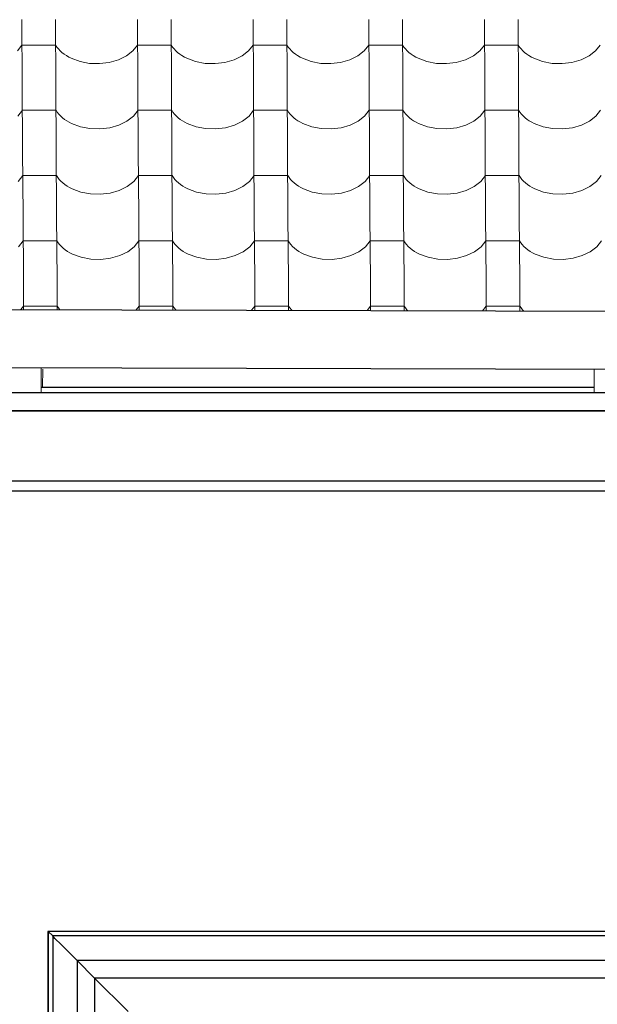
# Model space of a CAD drawing. Header units: millimetres. Extents: x -29001 to 109416, y -1251 to 13451.
# Tile 8 of 163: x -19006 to -18182, y 6140 to 7544. Entities that reach past the tile are written whole.
import ezdxf

# ---------------------------------------------------------------- set-up
doc = ezdxf.new("R2010")
doc.units = ezdxf.units.MM
doc.header["$MEASUREMENT"] = 0
for name, color, linetype in [('POHLED JIŽNÍ_1_Konstrukce - krov', 7, 'Continuous'), ('POHLED JIŽNÍ_1_Konstrukce - nosné', 7, 'Continuous'), ('POHLED JIŽNÍ_1_Nové_3D prvky fasada nove', 7, 'Continuous'), ('POHLED JIŽNÍ_1_Nové_Konstrukce - krov', 7, 'Continuous'), ('POHLED JIŽNÍ_1_Nové_Konstrukce - nosné', 7, 'Continuous'), ('POHLED JIŽNÍ_1_Nové_Konstrukce - střechy a skořepiny', 7, 'Continuous'), ('POHLED JIŽNÍ_1_Nové_Konstrukce - římsy', 7, 'Continuous'), ('POHLED JIŽNÍ_1_Nové_Výplně - Povrchové', 7, 'Continuous')]:
    doc.layers.add(name, color=color, linetype=linetype)

# ---------------------------------------------------------------- blocks, each defined once
blk = doc.blocks.new('*X1', base_point=(-31394.7, -25864.9))
at = {"layer": 'POHLED JIŽNÍ_1_Nové_Výplně - Povrchové', "color": 21, "linetype": 'Continuous', "lineweight": 20, "true_color": 0xffaaaa}
for p, q in [((-19003.4, 7544), (-19002.8, 7451.3)), ((-18955.3, 7544), (-18954.7, 7451.3)), ((-18838.4, 7544), (-18837.8, 7451.3)), ((-18790.3, 7544), (-18789.7, 7451.3)), ((-18673.4, 7544), (-18672.8, 7451.3)), ((-18625.3, 7544), (-18624.7, 7451.3)), ((-18508.4, 7544), (-18507.8, 7451.3)), ((-18460.3, 7544), (-18459.7, 7451.3)), ((-18343.4, 7544), (-18342.8, 7451.3)), ((-18295.3, 7544), (-18294.8, 7451.3)), ((-19009.7, 7499.4), (-19003.1, 7507.8)), ((-18979.1, 7507.8), (-19003.1, 7507.8)), ((-18955.1, 7507.8), (-18979.1, 7507.8)), ((-18955.1, 7507.8), (-18953.3, 7505)), ((-18953.3, 7505), (-18951.1, 7502.3)), ((-18951.1, 7502.3), (-18948.7, 7499.7)), ((-18948.7, 7499.7), (-18946, 7497.3)), ((-18946, 7497.3), (-18943, 7494.9)), ((-18854, 7492.2), (-18844.7, 7499.4)), ((-18844.7, 7499.4), (-18838.1, 7507.8)), ((-18814.1, 7507.8), (-18838.1, 7507.8)), ((-18790.1, 7507.8), (-18814.1, 7507.8)), ((-18790.1, 7507.8), (-18788.3, 7505)), ((-18788.3, 7505), (-18786.1, 7502.3)), ((-18786.1, 7502.3), (-18783.7, 7499.7)), ((-18783.7, 7499.7), (-18781, 7497.3)), ((-18781, 7497.3), (-18778, 7494.9)), ((-18689, 7492.2), (-18679.7, 7499.4)), ((-18679.7, 7499.4), (-18673.1, 7507.8)), ((-18649.1, 7507.8), (-18673.1, 7507.8)), ((-18625.1, 7507.8), (-18649.1, 7507.8)), ((-18625.1, 7507.8), (-18623.3, 7505)), ((-18623.3, 7505), (-18621.1, 7502.3)), ((-18621.1, 7502.3), (-18618.7, 7499.7)), ((-18618.7, 7499.7), (-18616, 7497.3)), ((-18616, 7497.3), (-18613, 7494.9)), ((-18524, 7492.2), (-18514.8, 7499.4)), ((-18514.8, 7499.4), (-18508.1, 7507.8)), ((-18484.1, 7507.8), (-18508.1, 7507.8)), ((-18460.1, 7507.8), (-18484.1, 7507.8)), ((-18460.1, 7507.8), (-18458.3, 7505)), ((-18458.3, 7505), (-18456.1, 7502.3)), ((-18456.1, 7502.3), (-18453.7, 7499.7)), ((-18453.7, 7499.7), (-18451, 7497.3)), ((-18451, 7497.3), (-18448, 7494.9)), ((-18359, 7492.2), (-18349.8, 7499.4)), ((-18349.8, 7499.4), (-18343.1, 7507.8)), ((-18319.1, 7507.8), (-18343.1, 7507.8)), ((-18295.1, 7507.8), (-18319.1, 7507.8)), ((-18295.1, 7507.8), (-18293.3, 7505)), ((-18293.3, 7505), (-18291.1, 7502.3)), ((-18291.1, 7502.3), (-18288.7, 7499.7)), ((-18288.7, 7499.7), (-18286, 7497.3)), ((-18286, 7497.3), (-18283, 7494.9)), ((-18194, 7492.2), (-18184.8, 7499.4)), ((-18184.8, 7499.4), (-18178.1, 7507.8)), ((-18943, 7494.9), (-18939.8, 7492.8)), ((-18939.8, 7492.8), (-18936.4, 7490.7)), ((-18936.4, 7490.7), (-18932.8, 7488.9)), ((-18932.8, 7488.9), (-18920.3, 7484.3)), ((-18920.3, 7484.3), (-18906.6, 7481.7)), ((-18906.6, 7481.7), (-18892.5, 7481.3)), ((-18892.5, 7481.3), (-18878.5, 7482.9)), ((-18878.5, 7482.9), (-18865.5, 7486.6)), ((-18865.5, 7486.6), (-18854, 7492.2)), ((-18778, 7494.9), (-18774.8, 7492.8)), ((-18774.8, 7492.8), (-18771.4, 7490.7)), ((-18771.4, 7490.7), (-18767.8, 7488.9)), ((-18767.8, 7488.9), (-18755.3, 7484.3)), ((-18755.3, 7484.3), (-18741.6, 7481.7)), ((-18741.6, 7481.7), (-18727.5, 7481.3)), ((-18727.5, 7481.3), (-18713.5, 7482.9)), ((-18713.5, 7482.9), (-18700.5, 7486.6)), ((-18700.5, 7486.6), (-18689, 7492.2)), ((-18613, 7494.9), (-18609.8, 7492.8)), ((-18609.8, 7492.8), (-18606.4, 7490.7)), ((-18606.4, 7490.7), (-18602.8, 7488.9)), ((-18602.8, 7488.9), (-18590.3, 7484.3)), ((-18590.3, 7484.3), (-18576.6, 7481.7)), ((-18576.6, 7481.7), (-18562.5, 7481.3)), ((-18562.5, 7481.3), (-18548.5, 7482.9)), ((-18548.5, 7482.9), (-18535.5, 7486.6)), ((-18535.5, 7486.6), (-18524, 7492.2)), ((-18448, 7494.9), (-18444.8, 7492.8)), ((-18444.8, 7492.8), (-18441.4, 7490.7)), ((-18441.4, 7490.7), (-18437.8, 7488.9)), ((-18437.8, 7488.9), (-18425.3, 7484.3)), ((-18425.3, 7484.3), (-18411.6, 7481.7)), ((-18411.6, 7481.7), (-18397.5, 7481.3)), ((-18397.5, 7481.3), (-18383.5, 7482.9)), ((-18383.5, 7482.9), (-18370.5, 7486.6)), ((-18370.5, 7486.6), (-18359, 7492.2)), ((-18283, 7494.9), (-18279.9, 7492.8)), ((-18279.9, 7492.8), (-18276.4, 7490.7)), ((-18276.4, 7490.7), (-18272.8, 7488.9)), ((-18272.8, 7488.9), (-18260.3, 7484.3)), ((-18260.3, 7484.3), (-18246.6, 7481.7)), ((-18246.6, 7481.7), (-18232.5, 7481.3)), ((-18232.5, 7481.3), (-18218.5, 7482.9)), ((-18218.5, 7482.9), (-18205.5, 7486.6)), ((-18205.5, 7486.6), (-18194, 7492.2)), ((-19002.8, 7450.9), (-19002.2, 7358.3)), ((-18954.7, 7450.9), (-18954.2, 7358.3)), ((-18837.8, 7450.9), (-18837.2, 7358.3)), ((-18789.7, 7450.9), (-18789.2, 7358.3)), ((-18672.8, 7450.9), (-18672.2, 7358.3)), ((-18624.7, 7450.9), (-18624.2, 7358.3)), ((-18507.8, 7450.9), (-18507.2, 7358.3)), ((-18459.7, 7450.9), (-18459.2, 7358.3)), ((-18342.8, 7450.9), (-18342.2, 7358.3)), ((-18294.7, 7450.9), (-18294.2, 7358.3)), ((-19009.2, 7406.4), (-19002.5, 7414.8)), ((-18978.5, 7414.8), (-19002.5, 7414.8)), ((-18954.5, 7414.8), (-18978.5, 7414.8)), ((-18954.5, 7414.8), (-18952.7, 7412)), ((-18952.7, 7412), (-18950.5, 7409.3)), ((-18844.2, 7406.4), (-18837.5, 7414.8)), ((-18813.5, 7414.8), (-18837.5, 7414.8)), ((-18789.5, 7414.8), (-18813.5, 7414.8)), ((-18789.5, 7414.8), (-18787.7, 7412)), ((-18787.7, 7412), (-18785.5, 7409.3)), ((-18679.2, 7406.4), (-18672.6, 7414.8)), ((-18648.5, 7414.8), (-18672.6, 7414.8)), ((-18624.5, 7414.8), (-18648.5, 7414.8)), ((-18624.5, 7414.8), (-18622.7, 7412)), ((-18622.7, 7412), (-18620.5, 7409.3)), ((-18514.2, 7406.4), (-18507.6, 7414.8)), ((-18483.5, 7414.8), (-18507.6, 7414.8)), ((-18459.5, 7414.8), (-18483.5, 7414.8)), ((-18459.5, 7414.8), (-18457.7, 7412)), ((-18457.7, 7412), (-18455.5, 7409.3)), ((-18349.2, 7406.4), (-18342.6, 7414.8)), ((-18318.5, 7414.8), (-18342.6, 7414.8)), ((-18294.5, 7414.8), (-18318.5, 7414.8)), ((-18294.5, 7414.8), (-18292.7, 7412)), ((-18292.7, 7412), (-18290.5, 7409.3)), ((-18184.2, 7406.4), (-18177.6, 7414.8)), ((-18950.5, 7409.3), (-18948.1, 7406.7)), ((-18948.1, 7406.7), (-18945.4, 7404.2)), ((-18945.4, 7404.2), (-18942.5, 7401.9)), ((-18942.5, 7401.9), (-18939.3, 7399.7)), ((-18939.3, 7399.7), (-18935.8, 7397.7)), ((-18935.8, 7397.7), (-18932.2, 7395.9)), ((-18864.9, 7393.6), (-18853.4, 7399.2)), ((-18853.4, 7399.2), (-18844.2, 7406.4)), ((-18785.5, 7409.3), (-18783.1, 7406.7)), ((-18783.1, 7406.7), (-18780.4, 7404.2)), ((-18780.4, 7404.2), (-18777.5, 7401.9)), ((-18777.5, 7401.9), (-18774.3, 7399.7)), ((-18774.3, 7399.7), (-18770.8, 7397.7)), ((-18770.8, 7397.7), (-18767.2, 7395.9)), ((-18699.9, 7393.6), (-18688.4, 7399.2)), ((-18688.4, 7399.2), (-18679.2, 7406.4)), ((-18620.5, 7409.3), (-18618.1, 7406.7)), ((-18618.1, 7406.7), (-18615.4, 7404.2)), ((-18615.4, 7404.2), (-18612.5, 7401.9)), ((-18612.5, 7401.9), (-18609.3, 7399.7)), ((-18609.3, 7399.7), (-18605.8, 7397.7)), ((-18605.8, 7397.7), (-18602.2, 7395.9)), ((-18534.9, 7393.6), (-18523.4, 7399.2)), ((-18523.4, 7399.2), (-18514.2, 7406.4)), ((-18455.5, 7409.3), (-18453.1, 7406.7)), ((-18453.1, 7406.7), (-18450.4, 7404.2)), ((-18450.4, 7404.2), (-18447.5, 7401.9)), ((-18447.5, 7401.9), (-18444.3, 7399.7)), ((-18444.3, 7399.7), (-18440.8, 7397.7)), ((-18440.8, 7397.7), (-18437.2, 7395.9)), ((-18369.9, 7393.6), (-18358.4, 7399.2)), ((-18358.4, 7399.2), (-18349.2, 7406.4)), ((-18290.5, 7409.3), (-18288.1, 7406.7)), ((-18288.1, 7406.7), (-18285.4, 7404.2)), ((-18285.4, 7404.2), (-18282.5, 7401.9)), ((-18282.5, 7401.9), (-18279.3, 7399.7)), ((-18279.3, 7399.7), (-18275.8, 7397.7)), ((-18275.8, 7397.7), (-18272.2, 7395.9)), ((-18204.9, 7393.6), (-18193.4, 7399.2)), ((-18193.4, 7399.2), (-18184.2, 7406.4)), ((-18932.2, 7395.9), (-18919.7, 7391.3)), ((-18919.7, 7391.3), (-18906.1, 7388.7)), ((-18906.1, 7388.7), (-18891.9, 7388.2)), ((-18891.9, 7388.2), (-18877.9, 7389.9)), ((-18877.9, 7389.9), (-18864.9, 7393.6)), ((-18767.2, 7395.9), (-18754.7, 7391.3)), ((-18754.7, 7391.3), (-18741.1, 7388.7)), ((-18741.1, 7388.7), (-18726.9, 7388.2)), ((-18726.9, 7388.2), (-18712.9, 7389.9)), ((-18712.9, 7389.9), (-18699.9, 7393.6)), ((-18602.2, 7395.9), (-18589.7, 7391.3)), ((-18589.7, 7391.3), (-18576.1, 7388.7)), ((-18576.1, 7388.7), (-18561.9, 7388.2)), ((-18561.9, 7388.2), (-18547.9, 7389.9)), ((-18547.9, 7389.9), (-18534.9, 7393.6)), ((-18437.2, 7395.9), (-18424.7, 7391.3)), ((-18424.7, 7391.3), (-18411.1, 7388.7)), ((-18411.1, 7388.7), (-18396.9, 7388.2)), ((-18396.9, 7388.2), (-18382.9, 7389.9)), ((-18382.9, 7389.9), (-18369.9, 7393.6)), ((-18272.2, 7395.9), (-18259.7, 7391.3)), ((-18259.7, 7391.3), (-18246.1, 7388.7)), ((-18246.1, 7388.7), (-18231.9, 7388.2)), ((-18231.9, 7388.2), (-18217.9, 7389.9)), ((-18217.9, 7389.9), (-18204.9, 7393.6)), ((-19002.2, 7357.9), (-19001.6, 7265.3)), ((-18954.2, 7357.9), (-18953.6, 7265.3)), ((-18837.2, 7357.9), (-18836.6, 7265.3)), ((-18789.2, 7357.9), (-18788.6, 7265.3)), ((-18672.2, 7357.9), (-18671.6, 7265.3)), ((-18624.2, 7357.9), (-18623.6, 7265.3)), ((-18507.2, 7357.9), (-18506.6, 7265.3)), ((-18459.2, 7357.9), (-18458.6, 7265.3)), ((-18342.2, 7357.9), (-18341.6, 7265.3)), ((-18294.2, 7357.9), (-18293.6, 7265.3)), ((-19008.6, 7313.4), (-19002, 7321.8)), ((-18977.9, 7321.8), (-19002, 7321.8)), ((-18953.9, 7321.8), (-18977.9, 7321.8)), ((-18953.9, 7321.8), (-18952.1, 7319)), ((-18952.1, 7319), (-18950, 7316.3)), ((-18950, 7316.3), (-18947.5, 7313.7)), ((-18947.5, 7313.7), (-18944.8, 7311.2)), ((-18852.8, 7306.2), (-18843.6, 7313.4)), ((-18843.6, 7313.4), (-18837, 7321.8)), ((-18813, 7321.8), (-18837, 7321.8)), ((-18788.9, 7321.8), (-18813, 7321.8)), ((-18788.9, 7321.8), (-18787.1, 7319)), ((-18787.1, 7319), (-18785, 7316.3)), ((-18785, 7316.3), (-18782.5, 7313.7)), ((-18782.5, 7313.7), (-18779.8, 7311.2)), ((-18687.9, 7306.2), (-18678.6, 7313.4)), ((-18678.6, 7313.4), (-18672, 7321.8)), ((-18648, 7321.8), (-18672, 7321.8)), ((-18623.9, 7321.8), (-18648, 7321.8)), ((-18623.9, 7321.8), (-18622.1, 7319)), ((-18622.1, 7319), (-18620, 7316.3)), ((-18620, 7316.3), (-18617.5, 7313.7)), ((-18617.5, 7313.7), (-18614.8, 7311.2)), ((-18522.9, 7306.2), (-18513.6, 7313.4)), ((-18513.6, 7313.4), (-18507, 7321.8)), ((-18483, 7321.8), (-18507, 7321.8)), ((-18458.9, 7321.8), (-18483, 7321.8)), ((-18458.9, 7321.8), (-18457.1, 7319)), ((-18457.1, 7319), (-18455, 7316.3)), ((-18455, 7316.3), (-18452.5, 7313.7)), ((-18452.5, 7313.7), (-18449.8, 7311.2)), ((-18357.9, 7306.2), (-18348.6, 7313.4)), ((-18348.6, 7313.4), (-18342, 7321.8)), ((-18318, 7321.8), (-18342, 7321.8)), ((-18293.9, 7321.8), (-18318, 7321.8)), ((-18293.9, 7321.8), (-18292.1, 7319)), ((-18292.1, 7319), (-18290, 7316.3)), ((-18290, 7316.3), (-18287.5, 7313.7)), ((-18287.5, 7313.7), (-18284.8, 7311.2)), ((-18192.9, 7306.2), (-18183.6, 7313.4)), ((-18183.6, 7313.4), (-18177, 7321.8)), ((-18944.8, 7311.2), (-18941.9, 7308.9)), ((-18941.9, 7308.9), (-18938.7, 7306.7)), ((-18938.7, 7306.7), (-18935.3, 7304.7)), ((-18935.3, 7304.7), (-18931.6, 7302.9)), ((-18931.6, 7302.9), (-18919.1, 7298.3)), ((-18877.3, 7296.9), (-18864.3, 7300.6)), ((-18864.3, 7300.6), (-18852.8, 7306.2)), ((-18779.8, 7311.2), (-18776.9, 7308.9)), ((-18776.9, 7308.9), (-18773.7, 7306.7)), ((-18773.7, 7306.7), (-18770.3, 7304.7)), ((-18770.3, 7304.7), (-18766.6, 7302.9)), ((-18766.6, 7302.9), (-18754.2, 7298.3)), ((-18712.3, 7296.9), (-18699.3, 7300.6)), ((-18699.3, 7300.6), (-18687.9, 7306.2)), ((-18614.8, 7311.2), (-18611.9, 7308.9)), ((-18611.9, 7308.9), (-18608.7, 7306.7)), ((-18608.7, 7306.7), (-18605.3, 7304.7)), ((-18605.3, 7304.7), (-18601.6, 7302.9)), ((-18601.6, 7302.9), (-18589.2, 7298.3)), ((-18547.3, 7296.9), (-18534.3, 7300.6)), ((-18534.3, 7300.6), (-18522.9, 7306.2)), ((-18449.8, 7311.2), (-18446.9, 7308.9)), ((-18446.9, 7308.9), (-18443.7, 7306.7)), ((-18443.7, 7306.7), (-18440.3, 7304.7)), ((-18440.3, 7304.7), (-18436.6, 7302.9)), ((-18436.6, 7302.9), (-18424.2, 7298.3)), ((-18382.3, 7296.9), (-18369.3, 7300.6)), ((-18369.3, 7300.6), (-18357.9, 7306.2)), ((-18284.8, 7311.2), (-18281.9, 7308.9)), ((-18281.9, 7308.9), (-18278.7, 7306.7)), ((-18278.7, 7306.7), (-18275.3, 7304.7)), ((-18275.3, 7304.7), (-18271.6, 7302.9)), ((-18271.6, 7302.9), (-18259.2, 7298.3)), ((-18217.3, 7296.9), (-18204.3, 7300.6)), ((-18204.3, 7300.6), (-18192.9, 7306.2)), ((-18919.1, 7298.3), (-18905.5, 7295.7)), ((-18905.5, 7295.7), (-18891.3, 7295.2)), ((-18891.3, 7295.2), (-18877.3, 7296.9)), ((-18754.2, 7298.3), (-18740.5, 7295.7)), ((-18740.5, 7295.7), (-18726.3, 7295.2)), ((-18726.3, 7295.2), (-18712.3, 7296.9)), ((-18589.2, 7298.3), (-18575.5, 7295.7)), ((-18575.5, 7295.7), (-18561.3, 7295.2)), ((-18561.3, 7295.2), (-18547.3, 7296.9)), ((-18424.2, 7298.3), (-18410.5, 7295.7)), ((-18410.5, 7295.7), (-18396.3, 7295.2)), ((-18396.3, 7295.2), (-18382.3, 7296.9)), ((-18259.2, 7298.3), (-18245.5, 7295.7)), ((-18245.5, 7295.7), (-18231.3, 7295.2)), ((-18231.3, 7295.2), (-18217.3, 7296.9)), ((-19001.6, 7264.9), (-19001, 7172.3)), ((-18953.6, 7264.9), (-18953, 7172.3)), ((-18836.6, 7264.9), (-18836, 7172.3)), ((-18788.6, 7264.9), (-18788, 7172.3)), ((-18671.6, 7264.9), (-18671, 7172.3)), ((-18623.6, 7264.9), (-18623, 7172.3)), ((-18506.6, 7264.9), (-18506, 7172.3)), ((-18458.6, 7264.9), (-18458, 7172.3)), ((-18341.6, 7264.9), (-18341, 7172.3)), ((-18293.6, 7264.9), (-18293, 7172.3)), ((-19008, 7220.4), (-19001.4, 7228.8)), ((-18977.4, 7228.8), (-19001.4, 7228.8)), ((-18953.3, 7228.8), (-18977.4, 7228.8)), ((-18953.3, 7228.8), (-18951.5, 7226)), ((-18843, 7220.4), (-18836.4, 7228.8)), ((-18812.4, 7228.8), (-18836.4, 7228.8)), ((-18788.4, 7228.8), (-18812.4, 7228.8)), ((-18788.4, 7228.8), (-18786.5, 7226)), ((-18678, 7220.4), (-18671.4, 7228.8)), ((-18647.4, 7228.8), (-18671.4, 7228.8)), ((-18623.4, 7228.8), (-18647.4, 7228.8)), ((-18623.4, 7228.8), (-18621.5, 7226)), ((-18513, 7220.4), (-18506.4, 7228.8)), ((-18482.4, 7228.8), (-18506.4, 7228.8)), ((-18458.4, 7228.8), (-18482.4, 7228.8)), ((-18458.4, 7228.8), (-18456.5, 7226)), ((-18348, 7220.4), (-18341.4, 7228.8)), ((-18317.4, 7228.8), (-18341.4, 7228.8)), ((-18293.4, 7228.8), (-18317.4, 7228.8)), ((-18293.4, 7228.8), (-18291.5, 7226)), ((-18183, 7220.4), (-18176.4, 7228.8)), ((-18951.5, 7226), (-18949.4, 7223.3)), ((-18949.4, 7223.3), (-18946.9, 7220.7)), ((-18946.9, 7220.7), (-18944.2, 7218.2)), ((-18944.2, 7218.2), (-18941.3, 7215.9)), ((-18941.3, 7215.9), (-18938.1, 7213.7)), ((-18852.3, 7213.2), (-18843, 7220.4)), ((-18786.5, 7226), (-18784.4, 7223.3)), ((-18784.4, 7223.3), (-18781.9, 7220.7)), ((-18781.9, 7220.7), (-18779.3, 7218.2)), ((-18779.3, 7218.2), (-18776.3, 7215.9)), ((-18776.3, 7215.9), (-18773.1, 7213.7)), ((-18687.3, 7213.2), (-18678, 7220.4)), ((-18621.5, 7226), (-18619.4, 7223.3)), ((-18619.4, 7223.3), (-18617, 7220.7)), ((-18617, 7220.7), (-18614.3, 7218.2)), ((-18614.3, 7218.2), (-18611.3, 7215.9)), ((-18611.3, 7215.9), (-18608.1, 7213.7)), ((-18522.3, 7213.2), (-18513, 7220.4)), ((-18456.5, 7226), (-18454.4, 7223.3)), ((-18454.4, 7223.3), (-18452, 7220.7)), ((-18452, 7220.7), (-18449.3, 7218.2)), ((-18449.3, 7218.2), (-18446.3, 7215.9)), ((-18446.3, 7215.9), (-18443.1, 7213.7)), ((-18357.3, 7213.2), (-18348, 7220.4)), ((-18291.5, 7226), (-18289.4, 7223.3)), ((-18289.4, 7223.3), (-18287, 7220.7)), ((-18287, 7220.7), (-18284.3, 7218.2)), ((-18284.3, 7218.2), (-18281.3, 7215.9)), ((-18281.3, 7215.9), (-18278.1, 7213.7)), ((-18192.3, 7213.2), (-18183, 7220.4)), ((-18938.1, 7213.7), (-18934.7, 7211.7)), ((-18934.7, 7211.7), (-18931, 7209.9)), ((-18931, 7209.9), (-18918.6, 7205.3)), ((-18918.6, 7205.3), (-18904.9, 7202.7)), ((-18904.9, 7202.7), (-18890.7, 7202.2)), ((-18890.7, 7202.2), (-18876.7, 7203.9)), ((-18876.7, 7203.9), (-18863.7, 7207.6)), ((-18863.7, 7207.6), (-18852.3, 7213.2)), ((-18773.1, 7213.7), (-18769.7, 7211.7)), ((-18769.7, 7211.7), (-18766, 7209.9)), ((-18766, 7209.9), (-18753.6, 7205.3)), ((-18753.6, 7205.3), (-18739.9, 7202.7)), ((-18739.9, 7202.7), (-18725.7, 7202.2)), ((-18725.7, 7202.2), (-18711.7, 7203.9)), ((-18711.7, 7203.9), (-18698.7, 7207.6)), ((-18698.7, 7207.6), (-18687.3, 7213.2)), ((-18608.1, 7213.7), (-18604.7, 7211.7)), ((-18604.7, 7211.7), (-18601, 7209.9)), ((-18601, 7209.9), (-18588.6, 7205.3)), ((-18588.6, 7205.3), (-18574.9, 7202.7)), ((-18574.9, 7202.7), (-18560.7, 7202.2)), ((-18560.7, 7202.2), (-18546.7, 7203.9)), ((-18546.7, 7203.9), (-18533.7, 7207.6)), ((-18533.7, 7207.6), (-18522.3, 7213.2)), ((-18443.1, 7213.7), (-18439.7, 7211.7)), ((-18439.7, 7211.7), (-18436, 7209.9)), ((-18436, 7209.9), (-18423.6, 7205.3)), ((-18423.6, 7205.3), (-18409.9, 7202.7)), ((-18409.9, 7202.7), (-18395.7, 7202.2)), ((-18395.7, 7202.2), (-18381.8, 7203.9)), ((-18381.8, 7203.9), (-18368.7, 7207.6)), ((-18368.7, 7207.6), (-18357.3, 7213.2)), ((-18278.1, 7213.7), (-18274.7, 7211.7)), ((-18274.7, 7211.7), (-18271, 7209.9)), ((-18271, 7209.9), (-18258.6, 7205.3)), ((-18258.6, 7205.3), (-18244.9, 7202.7)), ((-18244.9, 7202.7), (-18230.7, 7202.2)), ((-18230.7, 7202.2), (-18216.8, 7203.9)), ((-18216.8, 7203.9), (-18203.7, 7207.6)), ((-18203.7, 7207.6), (-18192.3, 7213.2)), ((-19001, 7171.9), (-19000.8, 7130.8)), ((-18953, 7171.9), (-18952.7, 7130.6)), ((-18836, 7171.9), (-18835.8, 7130.3)), ((-18788, 7171.9), (-18787.7, 7130.2)), ((-18671, 7171.9), (-18670.8, 7129.9)), ((-18623, 7171.9), (-18622.7, 7129.7)), ((-18506, 7171.9), (-18505.8, 7129.4)), ((-18458, 7171.9), (-18457.7, 7129.3)), ((-18341, 7171.9), (-18340.8, 7129)), ((-18293, 7171.9), (-18292.7, 7128.8)), ((-19004.7, 7130.8), (-19000.8, 7135.8)), ((-18976.8, 7135.8), (-19000.8, 7135.8)), ((-18952.8, 7135.8), (-18976.8, 7135.8)), ((-18952.8, 7135.8), (-18950.9, 7133)), ((-18950.9, 7133), (-18949.1, 7130.6)), ((-18840.1, 7130.3), (-18835.8, 7135.8)), ((-18811.8, 7135.8), (-18835.8, 7135.8)), ((-18787.8, 7135.8), (-18811.8, 7135.8)), ((-18787.8, 7135.8), (-18785.9, 7133)), ((-18785.9, 7133), (-18783.8, 7130.3)), ((-18783.8, 7130.3), (-18783.7, 7130.2)), ((-18675.4, 7129.9), (-18670.8, 7135.8)), ((-18646.8, 7135.8), (-18670.8, 7135.8)), ((-18622.8, 7135.8), (-18646.8, 7135.8)), ((-18622.8, 7135.8), (-18620.9, 7133)), ((-18620.9, 7133), (-18618.8, 7130.3)), ((-18618.8, 7130.3), (-18618.3, 7129.7)), ((-18510.8, 7129.4), (-18505.8, 7135.8)), ((-18481.8, 7135.8), (-18505.8, 7135.8)), ((-18457.8, 7135.8), (-18481.8, 7135.8)), ((-18457.8, 7135.8), (-18455.9, 7133)), ((-18455.9, 7133), (-18453.8, 7130.3)), ((-18453.8, 7130.3), (-18452.9, 7129.3)), ((-18346.2, 7129), (-18340.8, 7135.8)), ((-18316.8, 7135.8), (-18340.8, 7135.8)), ((-18292.8, 7135.8), (-18316.8, 7135.8)), ((-18292.8, 7135.8), (-18290.9, 7133)), ((-18290.9, 7133), (-18288.8, 7130.3)), ((-18288.8, 7130.3), (-18287.4, 7128.8))]:
    blk.add_line(p, q, dxfattribs=at)

msp = doc.modelspace()

# ---------------------------------------------------------------- linework, layer by layer
at = {"layer": 'POHLED JIŽNÍ_1_Konstrukce - krov', "color": 7, "linetype": 'Continuous', "lineweight": 13}
for p, q in [((-18975.8, 7011.9), (-18975.8, 7048.2)), ((-18973.9, 7020), (-18973.5, 7045.8)), ((-18186.6, 7046.1), (-18186.6, 7011.9))]:
    msp.add_line(p, q, dxfattribs=at)
at = {"layer": 'POHLED JIŽNÍ_1_Nové_3D prvky fasada nove', "color": 1, "linetype": 'Continuous', "lineweight": 25}
for p, q in [((-18966, 6244.3), (-18966, 4309.6)), ((-18965.9, 6244.3), (-18966, 6244.3)), ((-18965.9, 6244.3), (-18965.9, 4305.6)), ((-18959.3, 6237.8), (-18965.9, 6244.3)), ((-17387.3, 6244.3), (-18965.9, 6244.3)), ((-18956, 6234.4), (-18959.3, 6237.8)), ((-18959.3, 6237.8), (-18959.3, 4305.6)), ((-17393.8, 6237.8), (-18959.3, 6237.8)), ((-18947.2, 6225.7), (-18956, 6234.4)), ((-18936.4, 6214.9), (-18947.2, 6225.7)), ((-18927.7, 6206.1), (-18936.4, 6214.9)), ((-18924.4, 6202.8), (-18927.7, 6206.1)), ((-18899.4, 6177.8), (-18924.4, 6202.8)), ((-18924.4, 6202.8), (-18924.4, 4305.6)), ((-17428.8, 6202.8), (-18924.4, 6202.8)), ((-18851.6, 6130), (-18899.4, 6177.8)), ((-18899.4, 6177.8), (-18899.4, 4305.6)), ((-17453.7, 6177.8), (-18899.4, 6177.8))]:
    msp.add_line(p, q, dxfattribs=at)
at = {"layer": 'POHLED JIŽNÍ_1_Nové_Konstrukce - krov', "color": 1, "linetype": 'Continuous', "lineweight": 25}
for p, q in [((-20791.4, 6986.6), (-11, 6986.6)), ((-20791.9, 6886.6), (-11.6, 6886.6))]:
    msp.add_line(p, q, dxfattribs=at)
at = {"layer": 'POHLED JIŽNÍ_1_Nové_Konstrukce - nosné', "color": 1, "linetype": 'Continuous', "lineweight": 25}
msp.add_line((-18975.5, 7020), (-18186.6, 7020), dxfattribs=at)
at = {"layer": 'POHLED JIŽNÍ_1_Nové_Konstrukce - střechy a skořepiny', "color": 1, "linetype": 'Continuous', "lineweight": 25}
for p, q in [((-20791.8, 7135.6), (-11.9, 7079.2)), ((-20792.2, 7053.1), (-5590.7, 7011.9))]:
    msp.add_line(p, q, dxfattribs=at)
at = {"layer": 'POHLED JIŽNÍ_1_Nové_Konstrukce - římsy', "color": 1, "linetype": 'Continuous', "lineweight": 25}
for p, q in [((-5590.7, 7011.9), (-20645.2, 7011.9)), ((-132.3, 6986.6), (-20645.2, 6986.6)), ((-15691, 6871.9), (-20645.4, 6871.9))]:
    msp.add_line(p, q, dxfattribs=at)

# ---------------------------------------------------------------- block references
at = {"layer": 'POHLED JIŽNÍ_1_Konstrukce - nosné', "color": 9, "linetype": 'Continuous', "lineweight": 13}
msp.add_blockref('*X1', (-31394.7, -25864.9), dxfattribs=at)

doc.saveas('drawing.dxf')
